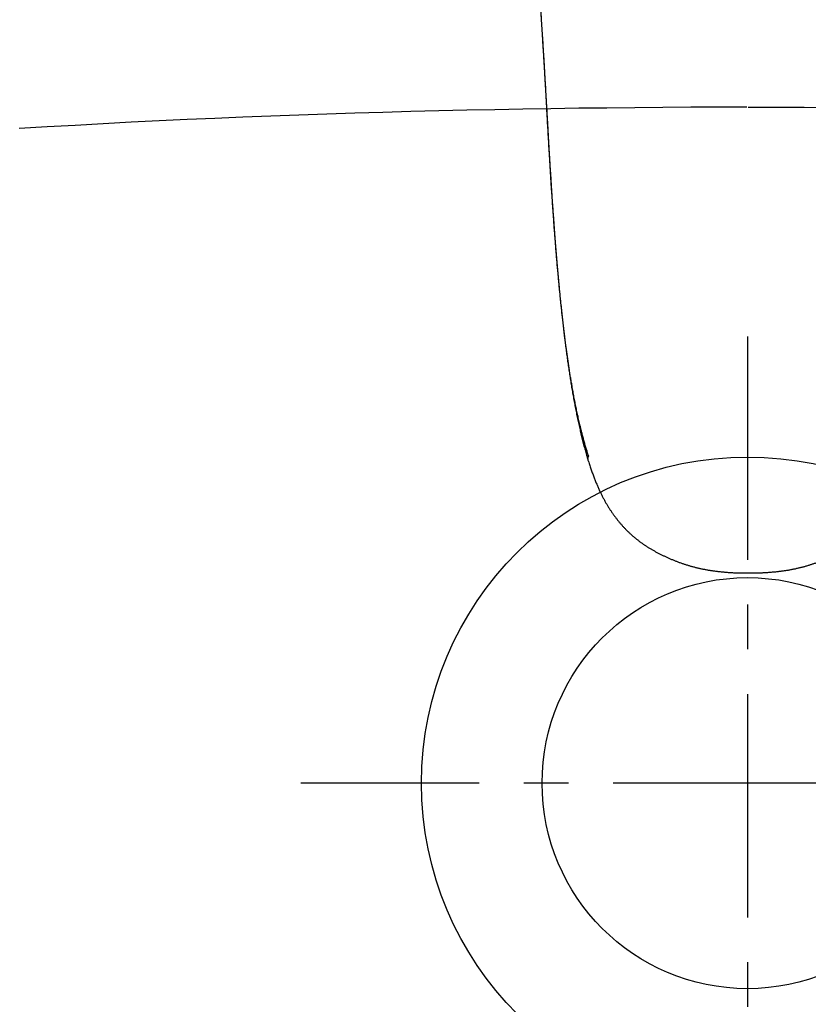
# Model space of a CAD drawing. Header units: centimetres. Extents: x 4120 to 19220, y -7417 to 180.
# Tile 211 of 223: x 18200 to 18209, y -2509 to -2498. Entities that reach past the tile are written whole.
import ezdxf

# ---------------------------------------------------------------- set-up
doc = ezdxf.new("R2010")
doc.units = ezdxf.units.CM
doc.linetypes.add('CENTER', pattern=[2, 1.25, -0.25, 0.25, -0.25])
doc.layers.add('A_Wymiary wewnętrzne', color=8, linetype='Continuous')
doc.layers.add('URZĄDZENIA SANITARNE', color=6, linetype='Continuous')
doc.styles.add('style1', font='ARIALN.TTF', dxfattribs={"width": 0.9})
doc.dimstyles.new('PKN', dxfattribs={"dimtxt": 16, "dimasz": 12, "dimexe": 10, "dimexo": 5, "dimgap": 5, "dimtad": 1, "dimdec": 0, "dimzin": 10, "dimdsep": 46, "dimlunit": 5, "dimtxsty": 'style1', "dimblk": 'OBLIQUE', "dimcen": 0.09, "dimclrd": 256, "dimclre": 256, "dimadec": 0, "dimazin": 0, "dimtfac": 1, "dimtdec": 0, "dimtofl": 0, "dimtmove": 0, "dimatfit": 3, "dimldrblk": 'OBLIQUE', "dimfxl": 1, "dimtolj": 1, "dimtzin": 10, "dimarcsym": 0})

# ---------------------------------------------------------------- blocks, each defined once
blk = doc.blocks.new('_Oblique')
at = {"color": 0, "linetype": 'ByBlock', "lineweight": -2}
blk.add_line((-0.5, -0.5), (0.5, 0.5), dxfattribs=at)
blk = doc.blocks.new('*D819')
at = {"layer": 'A_Wymiary wewnętrzne', "lineweight": -2}
for p, q in [((18202.953, -2486.969), (18152.318, -2486.969)), ((18162.318, -2541.97), (18162.318, -2486.969)), ((18182.84, -2541.97), (18152.318, -2541.97))]:
    blk.add_line(p, q, dxfattribs=at)
at = {"layer": 'Defpoints', "color": 0}
for p in [(18162.318, -2486.969), (18207.953, -2486.969), (18187.84, -2541.97)]:
    blk.add_point(p, dxfattribs=at)
at = {"layer": 'A_Wymiary wewnętrzne', "lineweight": -2, "xscale": 12, "yscale": 12, "zscale": 12}
for p, rotation in [((18162.318, -2486.969), 90), ((18162.318, -2541.97), 270)]:
    blk.add_blockref('_Oblique', p, dxfattribs=dict(at, rotation=rotation))
at = {"layer": 'A_Wymiary wewnętrzne', "color": 0, "insert": (18149.182, -2514.47), "char_height": 16, "attachment_point": 5, "rotation": 90, "style": 'style1'}
blk.add_mtext('\\A1;55', dxfattribs=at)
blk = doc.blocks.new('ORAS_ELECTRA')
for q in [(-1.795, -9.882), (-1.795, -9.883)]:
    blk.add_line((-1.795, -9.882), q)
for points, knots in [([(-1.788, -9.841), (-1.792, -9.827), (-1.801, -9.8), (-1.814, -9.757), (-1.827, -9.713), (-1.839, -9.668), (-1.851, -9.623), (-1.863, -9.578), (-1.876, -9.528), (-1.888, -9.475), (-1.902, -9.417), (-1.914, -9.359), (-1.927, -9.301), (-1.938, -9.242), (-1.95, -9.182), (-1.961, -9.122), (-1.971, -9.065), (-1.98, -9.011), (-1.989, -8.96), (-1.997, -8.908), (-2.005, -8.857), (-2.013, -8.805), (-2.02, -8.753), (-2.028, -8.7), (-2.035, -8.648), (-2.042, -8.595), (-2.049, -8.54), (-2.056, -8.482), (-2.063, -8.422), (-2.07, -8.362), (-2.077, -8.302), (-2.084, -8.241), (-2.091, -8.18), (-2.097, -8.12), (-2.103, -8.058), (-2.109, -7.997), (-2.116, -7.933), (-2.122, -7.866), (-2.128, -7.795), (-2.135, -7.725), (-2.141, -7.654), (-2.147, -7.583), (-2.153, -7.51), (-2.158, -7.437), (-2.164, -7.363), (-2.17, -7.29), (-2.176, -7.209), (-2.182, -7.121), (-2.189, -7.026), (-2.195, -6.93), (-2.202, -6.825), (-2.21, -6.708), (-2.217, -6.581), (-2.225, -6.461), (-2.231, -6.35), (-2.237, -6.246), (-2.243, -6.151), (-2.248, -6.064), (-2.252, -5.986), (-2.256, -5.909), (-2.26, -5.837), (-2.264, -5.771), (-2.267, -5.712), (-2.271, -5.652), (-2.274, -5.593), (-2.278, -5.533), (-2.281, -5.474), (-2.285, -5.415), (-2.288, -5.356), (-2.292, -5.297), (-2.296, -5.239), (-2.299, -5.181), (-2.303, -5.124), (-2.306, -5.068), (-2.31, -5.011), (-2.314, -4.95), (-2.318, -4.884), (-2.323, -4.814), (-2.328, -4.744), (-2.332, -4.677), (-2.337, -4.611), (-2.341, -4.548), (-2.345, -4.486), (-2.35, -4.423), (-2.354, -4.361), (-2.359, -4.298), (-2.363, -4.236), (-2.366, -4.195), (-2.367, -4.175)], [0, 0, 0, 0, 0.008254, 0.016507, 0.025317, 0.034126, 0.042936, 0.051746, 0.060556, 0.071566, 0.082578, 0.093589, 0.1046, 0.115711, 0.126823, 0.137935, 0.149046, 0.158432, 0.167818, 0.177204, 0.186591, 0.195976, 0.205383, 0.21479, 0.224198, 0.233605, 0.243012, 0.253602, 0.264194, 0.274785, 0.285377, 0.295967, 0.306582, 0.317197, 0.327813, 0.338428, 0.349043, 0.361157, 0.373272, 0.385388, 0.397503, 0.409617, 0.422179, 0.434741, 0.447303, 0.459865, 0.472427, 0.488628, 0.50483, 0.521032, 0.537233, 0.558838, 0.580443, 0.602048, 0.619714, 0.63738, 0.655045, 0.668297, 0.681548, 0.694797, 0.708046, 0.718249, 0.728453, 0.738657, 0.74886, 0.759063, 0.769284, 0.779506, 0.789728, 0.79995, 0.810172, 0.82009, 0.830008, 0.839927, 0.849846, 0.859764, 0.872181, 0.884598, 0.897015, 0.909432, 0.920744, 0.932056, 0.943368, 0.954679, 0.966009, 0.97734, 0.98867, 1, 1, 1, 1]), ([(-2.369, -4.189), (-2.369, -4.196), (-2.368, -4.213), (-2.366, -4.24), (-2.364, -4.271), (-2.361, -4.301), (-2.359, -4.332), (-2.357, -4.364), (-2.355, -4.395), (-2.353, -4.427), (-2.35, -4.459), (-2.348, -4.491), (-2.346, -4.523), (-2.344, -4.555), (-2.341, -4.588), (-2.339, -4.621), (-2.337, -4.654), (-2.335, -4.687), (-2.332, -4.721), (-2.33, -4.754), (-2.328, -4.788), (-2.326, -4.823), (-2.323, -4.857), (-2.321, -4.892), (-2.319, -4.927), (-2.317, -4.962), (-2.314, -4.998), (-2.312, -5.034), (-2.309, -5.07), (-2.307, -5.107), (-2.305, -5.143), (-2.303, -5.178), (-2.3, -5.213), (-2.298, -5.247), (-2.296, -5.281), (-2.294, -5.314), (-2.292, -5.346), (-2.29, -5.378), (-2.288, -5.41), (-2.286, -5.442), (-2.284, -5.475), (-2.282, -5.507), (-2.28, -5.54), (-2.279, -5.573), (-2.277, -5.606), (-2.275, -5.641), (-2.273, -5.677), (-2.27, -5.714), (-2.268, -5.752), (-2.266, -5.791), (-2.264, -5.832), (-2.261, -5.873), (-2.259, -5.916), (-2.256, -5.96), (-2.254, -6.006), (-2.251, -6.053), (-2.248, -6.102), (-2.245, -6.153), (-2.242, -6.207), (-2.239, -6.263), (-2.236, -6.323), (-2.232, -6.388), (-2.228, -6.459), (-2.223, -6.539), (-2.217, -6.631), (-2.211, -6.725), (-2.206, -6.814), (-2.201, -6.892), (-2.196, -6.961), (-2.192, -7.025), (-2.187, -7.085), (-2.183, -7.142), (-2.179, -7.197), (-2.175, -7.252), (-2.171, -7.306), (-2.168, -7.358), (-2.164, -7.407), (-2.16, -7.455), (-2.156, -7.502), (-2.152, -7.548), (-2.149, -7.594), (-2.145, -7.638), (-2.141, -7.681), (-2.138, -7.724), (-2.134, -7.766), (-2.13, -7.807), (-2.127, -7.847), (-2.123, -7.887), (-2.119, -7.926), (-2.116, -7.965), (-2.112, -8.003), (-2.108, -8.041), (-2.105, -8.078), (-2.101, -8.114), (-2.097, -8.151), (-2.093, -8.187), (-2.09, -8.223), (-2.086, -8.258), (-2.082, -8.293), (-2.078, -8.328), (-2.074, -8.363), (-2.07, -8.397), (-2.066, -8.431), (-2.062, -8.465), (-2.058, -8.499), (-2.054, -8.532), (-2.05, -8.566), (-2.046, -8.6), (-2.041, -8.633), (-2.037, -8.667), (-2.032, -8.7), (-2.028, -8.734), (-2.023, -8.767), (-2.019, -8.8), (-2.014, -8.833), (-2.009, -8.865), (-2.004, -8.898), (-1.999, -8.93), (-1.994, -8.963), (-1.989, -8.995), (-1.984, -9.027), (-1.979, -9.059), (-1.974, -9.09), (-1.968, -9.122), (-1.963, -9.154), (-1.957, -9.186), (-1.951, -9.218), (-1.945, -9.25), (-1.939, -9.281), (-1.933, -9.313), (-1.927, -9.345), (-1.92, -9.377), (-1.914, -9.408), (-1.907, -9.44), (-1.9, -9.471), (-1.894, -9.503), (-1.886, -9.534), (-1.879, -9.565), (-1.872, -9.596), (-1.864, -9.627), (-1.857, -9.657), (-1.849, -9.687), (-1.842, -9.717), (-1.834, -9.746), (-1.826, -9.775), (-1.818, -9.804), (-1.81, -9.832), (-1.802, -9.858), (-1.797, -9.874), (-1.795, -9.881)], [0, 0, 0, 0, 0.003717, 0.009313, 0.014928, 0.020555, 0.026233, 0.03193, 0.037647, 0.043385, 0.049146, 0.054929, 0.060735, 0.066566, 0.072421, 0.078302, 0.08421, 0.090145, 0.096108, 0.102101, 0.108124, 0.114179, 0.120284, 0.12643, 0.132619, 0.138851, 0.145129, 0.151456, 0.157822, 0.164262, 0.170565, 0.17674, 0.182798, 0.188746, 0.194593, 0.200378, 0.205891, 0.21142, 0.216964, 0.222524, 0.228101, 0.233694, 0.239304, 0.244935, 0.25068, 0.256699, 0.262858, 0.269171, 0.275654, 0.282327, 0.289211, 0.29633, 0.303656, 0.31119, 0.318955, 0.326981, 0.335304, 0.343968, 0.353032, 0.362574, 0.372698, 0.383557, 0.395482, 0.409046, 0.424384, 0.442107, 0.456898, 0.469886, 0.481632, 0.49246, 0.502582, 0.51214, 0.521235, 0.530868, 0.540056, 0.548857, 0.557329, 0.565515, 0.573524, 0.581406, 0.589126, 0.596695, 0.604126, 0.611427, 0.618606, 0.625673, 0.632633, 0.639493, 0.646258, 0.652934, 0.659525, 0.665978, 0.67238, 0.678735, 0.685044, 0.691309, 0.697531, 0.703712, 0.709852, 0.715953, 0.722016, 0.728043, 0.734034, 0.739991, 0.745914, 0.751731, 0.757726, 0.763707, 0.769675, 0.775628, 0.781568, 0.787493, 0.793405, 0.799302, 0.805186, 0.811056, 0.816912, 0.822755, 0.828583, 0.834399, 0.840201, 0.845993, 0.851773, 0.857574, 0.863393, 0.869228, 0.875078, 0.880939, 0.88681, 0.892689, 0.898573, 0.904459, 0.910345, 0.916229, 0.922108, 0.927981, 0.933845, 0.93973, 0.945574, 0.951371, 0.95712, 0.962821, 0.968473, 0.974077, 0.979632, 0.985144, 0.990541, 0.995855, 1, 1, 1, 1]), ([(-1.788, -9.841), (-1.788, -9.842), (-1.79, -9.845), (-1.792, -9.85), (-1.794, -9.856), (-1.796, -9.861), (-1.797, -9.867), (-1.797, -9.872), (-1.796, -9.877), (-1.796, -9.88), (-1.795, -9.882), (-1.795, -9.882)], [0, 0, 0, 0, 0.07486, 0.206455, 0.338602, 0.471195, 0.60435, 0.73461, 0.853802, 0.973322, 1, 1, 1, 1]), ([(-1.795, -9.883), (-1.794, -9.886), (-1.791, -9.896), (-1.785, -9.914), (-1.777, -9.937), (-1.769, -9.962), (-1.761, -9.986), (-1.753, -10.009), (-1.745, -10.032), (-1.736, -10.054), (-1.728, -10.076), (-1.72, -10.097), (-1.712, -10.117), (-1.704, -10.137), (-1.696, -10.157), (-1.688, -10.176), (-1.68, -10.194), (-1.671, -10.213), (-1.663, -10.231), (-1.655, -10.248), (-1.647, -10.265), (-1.638, -10.282), (-1.63, -10.298), (-1.622, -10.314), (-1.613, -10.33), (-1.605, -10.346), (-1.596, -10.361), (-1.588, -10.376), (-1.579, -10.39), (-1.571, -10.405), (-1.562, -10.419), (-1.553, -10.433), (-1.544, -10.447), (-1.535, -10.46), (-1.525, -10.474), (-1.516, -10.488), (-1.506, -10.501), (-1.497, -10.514), (-1.487, -10.527), (-1.477, -10.54), (-1.467, -10.553), (-1.457, -10.566), (-1.447, -10.578), (-1.437, -10.59), (-1.426, -10.602), (-1.416, -10.614), (-1.406, -10.626), (-1.395, -10.637), (-1.384, -10.648), (-1.374, -10.66), (-1.363, -10.671), (-1.352, -10.682), (-1.341, -10.692), (-1.33, -10.703), (-1.318, -10.713), (-1.307, -10.724), (-1.296, -10.734), (-1.284, -10.744), (-1.272, -10.754), (-1.261, -10.763), (-1.249, -10.773), (-1.237, -10.782), (-1.225, -10.791), (-1.213, -10.801), (-1.201, -10.81), (-1.188, -10.818), (-1.176, -10.827), (-1.163, -10.836), (-1.151, -10.844), (-1.138, -10.853), (-1.125, -10.861), (-1.112, -10.869), (-1.098, -10.877), (-1.084, -10.885), (-1.071, -10.894), (-1.057, -10.901), (-1.043, -10.909), (-1.029, -10.917), (-1.014, -10.925), (-1, -10.932), (-0.985, -10.94), (-0.97, -10.947), (-0.955, -10.954), (-0.94, -10.961), (-0.925, -10.968), (-0.91, -10.975), (-0.895, -10.982), (-0.88, -10.989), (-0.865, -10.995), (-0.849, -11.002), (-0.834, -11.008), (-0.818, -11.014), (-0.803, -11.02), (-0.787, -11.026), (-0.772, -11.032), (-0.756, -11.038), (-0.741, -11.043), (-0.725, -11.049), (-0.709, -11.054), (-0.693, -11.059), (-0.677, -11.064), (-0.661, -11.069), (-0.646, -11.073), (-0.63, -11.078), (-0.614, -11.082), (-0.598, -11.086), (-0.582, -11.09), (-0.565, -11.094), (-0.549, -11.098), (-0.533, -11.102), (-0.516, -11.105), (-0.499, -11.108), (-0.482, -11.112), (-0.465, -11.115), (-0.448, -11.118), (-0.43, -11.121), (-0.413, -11.123), (-0.395, -11.126), (-0.377, -11.129), (-0.359, -11.131), (-0.34, -11.133), (-0.322, -11.135), (-0.303, -11.137), (-0.284, -11.139), (-0.264, -11.141), (-0.245, -11.142), (-0.225, -11.144), (-0.205, -11.145), (-0.185, -11.146), (-0.165, -11.148), (-0.144, -11.149), (-0.123, -11.149), (-0.102, -11.15), (-0.081, -11.151), (-0.059, -11.151), (-0.038, -11.151), (-0.018, -11.151), (-0.005, -11.151), (0, -11.151)], [0, 0, 0, 0, 0.0048173, 0.0137162, 0.0251837, 0.0364292, 0.0474423, 0.0582281, 0.0688043, 0.079101, 0.0891433, 0.0989535, 0.1085514, 0.1179539, 0.1271763, 0.1362319, 0.1451327, 0.1538901, 0.1625239, 0.1709913, 0.1793038, 0.187474, 0.1955127, 0.2034299, 0.2112343, 0.2189339, 0.226536, 0.234047, 0.2414731, 0.2488199, 0.2560685, 0.2631903, 0.2704993, 0.2777933, 0.2850672, 0.2923163, 0.2995363, 0.3067229, 0.3138724, 0.3209813, 0.3280462, 0.3350643, 0.3420328, 0.3489495, 0.3558097, 0.3626531, 0.3694834, 0.3762802, 0.3830449, 0.3897792, 0.3964848, 0.4031632, 0.4098159, 0.4164445, 0.4230504, 0.4296352, 0.4362002, 0.4427469, 0.4492767, 0.4557909, 0.4622929, 0.4687296, 0.4751875, 0.4816343, 0.4880712, 0.4944996, 0.5009208, 0.5073359, 0.5137455, 0.5201465, 0.5266912, 0.5332824, 0.5399127, 0.5465735, 0.5532561, 0.5599511, 0.5666486, 0.5733314, 0.5800866, 0.586875, 0.5936978, 0.6005561, 0.6074509, 0.6143832, 0.6213424, 0.6277813, 0.6345844, 0.6413836, 0.6481784, 0.654969, 0.6617552, 0.6685373, 0.6753312, 0.6818729, 0.6885959, 0.695307, 0.7020057, 0.7086923, 0.7153668, 0.7220294, 0.7286805, 0.7353204, 0.7419495, 0.7485682, 0.7551769, 0.7617763, 0.7683668, 0.7749453, 0.7814947, 0.788216, 0.7949899, 0.8018158, 0.8086919, 0.815616, 0.822586, 0.8295976, 0.8366693, 0.8438073, 0.8510058, 0.8582686, 0.8655999, 0.8730039, 0.8804843, 0.8880534, 0.8956971, 0.9034089, 0.9111927, 0.9190524, 0.9269922, 0.9350165, 0.9431299, 0.9513377, 0.959645, 0.9680579, 0.9765824, 0.9852458, 0.9937364, 1, 1, 1, 1]), ([(0, -11.151), (0.002, -11.151), (0.012, -11.151), (0.028, -11.151), (0.05, -11.151), (0.072, -11.151), (0.094, -11.15), (0.115, -11.15), (0.137, -11.149), (0.158, -11.148), (0.179, -11.147), (0.2, -11.146), (0.22, -11.144), (0.241, -11.143), (0.261, -11.141), (0.28, -11.139), (0.3, -11.138), (0.319, -11.136), (0.338, -11.133), (0.357, -11.131), (0.376, -11.129), (0.395, -11.126), (0.413, -11.123), (0.431, -11.121), (0.449, -11.118), (0.466, -11.115), (0.484, -11.111), (0.501, -11.108), (0.519, -11.105), (0.536, -11.101), (0.552, -11.097), (0.569, -11.093), (0.585, -11.089), (0.602, -11.085), (0.617, -11.081), (0.633, -11.077), (0.649, -11.072), (0.665, -11.068), (0.681, -11.063), (0.696, -11.058), (0.712, -11.053), (0.728, -11.048), (0.743, -11.042), (0.759, -11.037), (0.774, -11.031), (0.79, -11.025), (0.805, -11.019), (0.821, -11.013), (0.836, -11.007), (0.851, -11.001), (0.866, -10.994), (0.882, -10.988), (0.897, -10.981), (0.912, -10.974), (0.927, -10.968), (0.942, -10.96), (0.958, -10.953), (0.973, -10.946), (0.988, -10.938), (1.003, -10.93), (1.018, -10.923), (1.032, -10.915), (1.047, -10.907), (1.061, -10.899), (1.075, -10.891), (1.089, -10.883), (1.103, -10.875), (1.116, -10.866), (1.13, -10.858), (1.143, -10.849), (1.156, -10.841), (1.169, -10.832), (1.181, -10.823), (1.194, -10.815), (1.206, -10.806), (1.218, -10.797), (1.23, -10.788), (1.242, -10.778), (1.254, -10.769), (1.265, -10.759), (1.277, -10.75), (1.288, -10.74), (1.3, -10.73), (1.311, -10.72), (1.322, -10.71), (1.333, -10.699), (1.344, -10.689), (1.355, -10.678), (1.366, -10.667), (1.377, -10.656), (1.388, -10.645), (1.398, -10.634), (1.409, -10.622), (1.419, -10.611), (1.429, -10.599), (1.439, -10.587), (1.45, -10.575), (1.459, -10.563), (1.469, -10.55), (1.479, -10.538), (1.489, -10.525), (1.499, -10.512), (1.508, -10.499), (1.518, -10.485), (1.527, -10.472), (1.536, -10.458), (1.545, -10.445), (1.554, -10.431), (1.563, -10.417), (1.572, -10.403), (1.58, -10.389), (1.589, -10.374), (1.597, -10.36), (1.605, -10.345), (1.613, -10.33), (1.622, -10.315), (1.63, -10.299), (1.638, -10.284), (1.646, -10.267), (1.654, -10.251), (1.662, -10.234), (1.669, -10.217), (1.677, -10.2), (1.685, -10.182), (1.693, -10.164), (1.701, -10.145), (1.709, -10.126), (1.716, -10.106), (1.724, -10.087), (1.732, -10.066), (1.74, -10.046), (1.747, -10.024), (1.755, -10.003), (1.763, -9.98), (1.771, -9.957), (1.778, -9.934), (1.786, -9.91), (1.792, -9.892), (1.795, -9.883), (1.795, -9.883)], [0, 0, 0, 0, 0.00238, 0.011424, 0.019568, 0.028355, 0.036934, 0.045536, 0.05402, 0.062394, 0.070664, 0.078835, 0.086913, 0.094904, 0.102812, 0.110642, 0.118398, 0.126087, 0.133711, 0.141243, 0.148695, 0.156072, 0.163379, 0.17062, 0.177805, 0.184927, 0.191988, 0.199, 0.205963, 0.212872, 0.219728, 0.226531, 0.233322, 0.23986, 0.246406, 0.252962, 0.259527, 0.266102, 0.272688, 0.279286, 0.285895, 0.292516, 0.299149, 0.305795, 0.312454, 0.319126, 0.325811, 0.332505, 0.339054, 0.345814, 0.35258, 0.359351, 0.366127, 0.372909, 0.379696, 0.386519, 0.393748, 0.400766, 0.407745, 0.414686, 0.421591, 0.42846, 0.435297, 0.44215, 0.448878, 0.455608, 0.462327, 0.469027, 0.475699, 0.482332, 0.488922, 0.495442, 0.501834, 0.50823, 0.514633, 0.521043, 0.527462, 0.533891, 0.54033, 0.546715, 0.553198, 0.559695, 0.566207, 0.572736, 0.579282, 0.585848, 0.592435, 0.599044, 0.605677, 0.612334, 0.619019, 0.625731, 0.632473, 0.639246, 0.646052, 0.652906, 0.65973, 0.666606, 0.673534, 0.68051, 0.687532, 0.694598, 0.701705, 0.708848, 0.716025, 0.723233, 0.730465, 0.737719, 0.744989, 0.752275, 0.759414, 0.766652, 0.773961, 0.781348, 0.788818, 0.796376, 0.804029, 0.811782, 0.819644, 0.827621, 0.835723, 0.843959, 0.85234, 0.860884, 0.869558, 0.878372, 0.887331, 0.896445, 0.905725, 0.915185, 0.924838, 0.9347, 0.94479, 0.955128, 0.965748, 0.976564, 0.987589, 0.998833, 1, 1, 1, 1])]:
    blk.add_open_spline(points, degree=3, knots=knots)
blk = doc.blocks.new('Umywalka KOŁO_bez barier')
at = {"linetype": 'Continuous'}
for points in [[(-0.005, -12.438), (-0.319, -12.438), (-0.632, -12.439), (-0.946, -12.441), (-1.259, -12.444), (-1.572, -12.447), (-1.886, -12.45), (-2.199, -12.455), (-2.512, -12.46), (-2.826, -12.466), (-3.139, -12.472), (-3.452, -12.479), (-3.766, -12.487), (-4.079, -12.496), (-4.392, -12.505), (-4.705, -12.515), (-5.019, -12.526), (-5.332, -12.538), (-5.645, -12.55), (-5.958, -12.563), (-6.271, -12.577), (-6.584, -12.592), (-6.897, -12.607), (-7.21, -12.624), (-7.523, -12.641), (-7.836, -12.659), (-8.149, -12.677)], [(0.007, -12.438), (0.32, -12.438), (0.633, -12.439), (0.947, -12.441)]]:
    blk.add_lwpolyline(points, dxfattribs=at)
at = {"linetype": 'CENTER', "ltscale": 2}
for points in [[(0.001, -15.002), (0.001, -24.996)], [(4.998, -19.999), (-4.996, -19.999)]]:
    blk.add_lwpolyline(points, dxfattribs=at)
for radius in [3.648, 2.299]:
    blk.add_circle((0.001, -19.999), radius)
blk.add_blockref('ORAS_ELECTRA', (0.009, -6.497))

msp = doc.modelspace()

# ---------------------------------------------------------------- block references
at = {"layer": 'URZĄDZENIA SANITARNE', "color": 102, "linetype": 'Continuous', "lineweight": 20, "rotation": 360}
msp.add_blockref('Umywalka KOŁO_bez barier', (18207.953, -2486.969, 0), dxfattribs=at)

# ---------------------------------------------------------------- dimensions: what is measured, and where the dimension line sits
at = {"layer": 'A_Wymiary wewnętrzne', "color": 7}
dim = msp.add_linear_dim(base=(18162.318, -2486.969, 0), p1=(18187.84, -2541.97, 0), p2=(18207.953, -2486.969, 0), angle=90, dimstyle='PKN', override={"dimblk": 'Oblique'}, dxfattribs=at)
dim.commit()
dim.dimension.update_dxf_attribs({"geometry": '*D819', "text_midpoint": (18149.182, -2514.47, 0)})

doc.saveas('drawing.dxf')
